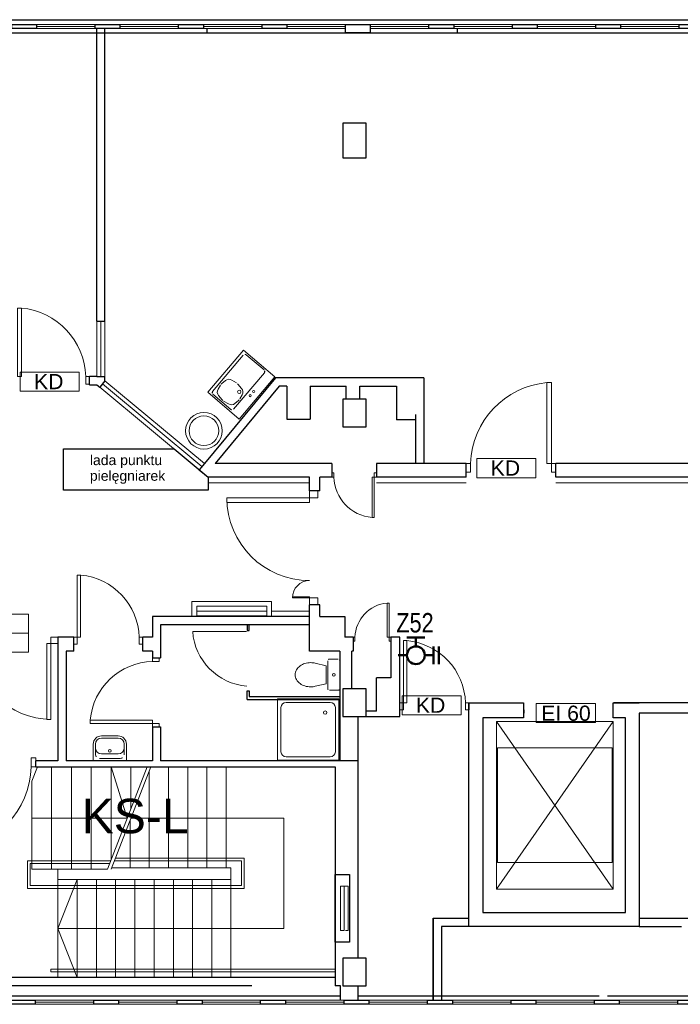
# Model space of a CAD drawing. Header units: millimetres. Extents: x 6612729504 to 6612744462, y 5733542327 to 5733549367.
# Tile 23 of 109: x 6612733645 to 6612734603, y 5733546298 to 5733547725. Entities that reach past the tile are written whole.
import ezdxf

# ---------------------------------------------------------------- set-up
doc = ezdxf.new("R2010")
doc.units = ezdxf.units.MM
doc.header["$MEASUREMENT"] = 0
doc.header["$XCLIPFRAME"] = 0
for name, color, linetype in [('!!!!_CIENKIE czerwone LINIE', 7, 'Continuous'), ('!!!!_SCIANY GRUBE', 7, 'Continuous'), ('___OPISY', 7, 'Continuous'), ('__zawory_hydrantowe', 7, 'Continuous'), ('A-ARM', 7, 'Continuous'), ('dwa_barierki', 7, 'Continuous'), ('dwa_DRZWI', 7, 'Continuous'), ('dwa_funkcja_personel', 7, 'Continuous'), ('dwa_OKNO', 7, 'Continuous'), ('dwa_SCHODY', 7, 'Continuous'), ('dwa_schody widok', 7, 'Continuous'), ('dwa_SCHODY-balustr itp', 7, 'Continuous'), ('dwa_TEXT', 7, 'Continuous'), ('INST_CO', 7, 'Continuous'), ('STOLARKAOKIENNA', 7, 'Continuous'), ('WIDOK', 7, 'Continuous'), ('WYPOSAZ', 7, 'Continuous')]:
    doc.layers.add(name, color=color, linetype=linetype)
doc.styles.add('GENERATED_STYLE_1', font='arial.ttf')
picture_1 = doc.add_image_def('image2.jpg', size_in_pixel=(240, 240))

msp = doc.modelspace()

# ---------------------------------------------------------------- linework, layer by layer
at = {"layer": '!!!!_CIENKIE czerwone LINIE', "color": 252, "lineweight": 20}
for points in [[(6612733731.590611, 5733547213.972526), (6612733645.959463, 5733547213.972526), (6612733645.959463, 5733547186.388832), (6612733731.590611, 5733547186.388832)], [(6612734393.719385, 5733547088.69143), (6612734308.088237, 5733547088.69143), (6612734308.088237, 5733547061.042019), (6612734393.719385, 5733547061.042019)], [(6612733657.769025, 5733546863.470615), (6612733572.137877, 5733546863.470615), (6612733572.137877, 5733546808.386662), (6612733657.769025, 5733546808.386662)], [(6612734285.29794, 5733546744.83373), (6612734199.666792, 5733546744.83373), (6612734199.666792, 5733546717.302849), (6612734285.29794, 5733546717.302849)], [(6612734479.839252, 5733546733.680985), (6612734394.208105, 5733546733.680985), (6612734394.208105, 5733546706.139009), (6612734479.839252, 5733546706.139009)]]:
    msp.add_lwpolyline(points, close=True, dxfattribs=at)
for points in [[(6612733645.959463, 5733547186.347116), (6612733731.590611, 5733547186.347116)], [(6612734308.088237, 5733547061.066021), (6612734393.719385, 5733547061.066021)], [(6612733572.137877, 5733546835.928638), (6612733657.769025, 5733546835.928638)], [(6612734394.208105, 5733546706.139009), (6612734479.839252, 5733546706.139009)]]:
    msp.add_lwpolyline(points, dxfattribs=at)
at = {"layer": '!!!!_SCIANY GRUBE', "color": 252, "lineweight": 30}
for p, q in [((6612733916.516482, 5733547711.844687), (6612733916.516482, 5733547705.844687)), ((6612733916.516482, 5733547711.844687), (6612733916.516482, 5733547705.844687)), ((6612734279.516482, 5733547711.844687), (6612734279.516482, 5733547705.844687)), ((6612734279.516482, 5733547711.844687), (6612734279.516482, 5733547705.844687)), ((6612733916.516482, 5733547705.844687), (6612733926.516482, 5733547705.844687)), ((6612733916.516482, 5733547705.844687), (6612733926.516482, 5733547705.844687)), ((6612734279.516482, 5733547705.844687), (6612734289.516482, 5733547705.844687)), ((6612734279.516482, 5733547705.844687), (6612734289.516482, 5733547705.844687)), ((6612734231.277403, 5733547205.844686), (6612734015.953331, 5733547205.844686)), ((6612734032.516482, 5733547193.844687), (6612734021.593718, 5733547193.844687)), ((6612734231.277403, 5733547205.844686), (6612734032.516482, 5733547205.844686)), ((6612734032.516482, 5733547193.844687), (6612734032.516482, 5733547145.844686)), ((6612734066.516482, 5733547193.844687), (6612734066.516482, 5733547145.844686)), ((6612734066.516482, 5733547193.844687), (6612734118.516482, 5733547193.844687)), ((6612734066.516482, 5733547193.844687), (6612734066.516482, 5733547145.844686)), ((6612734066.516482, 5733547193.844687), (6612734118.516482, 5733547193.844687)), ((6612734118.516482, 5733547174.844686), (6612734118.516482, 5733547193.844687)), ((6612734118.516482, 5733547174.844686), (6612734118.516482, 5733547193.844687)), ((6612734138.516481, 5733547174.844686), (6612734138.516481, 5733547193.844687)), ((6612734138.516481, 5733547174.844686), (6612734138.516481, 5733547193.844687)), ((6612734138.516481, 5733547193.844687), (6612734191.277403, 5733547193.844687)), ((6612734191.277403, 5733547193.844687), (6612734191.277403, 5733547144.9083)), ((6612734231.277403, 5733547205.844686), (6612734231.277403, 5733547081.844686)), ((6612734231.277403, 5733547205.844686), (6612734231.277403, 5733547081.844686)), ((6612734191.277403, 5733547192.9083), (6612734191.277403, 5733547144.9083)), ((6612734219.277403, 5733547152.844686), (6612734219.277403, 5733547081.844686)), ((6612734219.277403, 5733547152.844686), (6612734219.277403, 5733547081.844686)), ((6612734032.516482, 5733547145.844686), (6612734066.516482, 5733547145.844686)), ((6612734038.516482, 5733547145.844686), (6612734066.516482, 5733547145.844686)), ((6612734219.277403, 5733547144.9083), (6612734191.277403, 5733547144.9083)), ((6612734219.277403, 5733547144.9083), (6612734191.277403, 5733547144.9083)), ((6612734065.516481, 5733547041.844686), (6612734065.516481, 5733547061.844686)), ((6612734080.516482, 5733547041.844686), (6612734080.516482, 5733547061.844686)), ((6612734065.516481, 5733546809.844685), (6612734065.516481, 5733546876.844685)), ((6612734080.516482, 5733546859.844685), (6612734080.516482, 5733546876.844685)), ((6612734196.516482, 5733546714.844685), (6612734196.516482, 5733546829.844686)), ((6612734196.516482, 5733546714.844685), (6612734196.516482, 5733546829.844686)), ((6612734109.516482, 5733546809.844685), (6612734109.516482, 5733546651.844685)), ((6612734109.516482, 5733546809.844685), (6612734109.516482, 5733546651.844685)), ((6612734126.516482, 5733546754.844686), (6612734126.516482, 5733546809.844685)), ((6612734126.516482, 5733546754.844686), (6612734126.516482, 5733546809.844685)), ((6612734162.516482, 5733546722.844685), (6612734162.516482, 5733546770.844685)), ((6612734183.516482, 5733546770.844685), (6612734162.516482, 5733546770.844685)), ((6612734162.516482, 5733546722.844685), (6612734162.516482, 5733546770.844685)), ((6612734183.516482, 5733546770.844685), (6612734162.516482, 5733546770.844685)), ((6612734127.516481, 5733546754.844686), (6612734126.516482, 5733546754.844686)), ((6612734127.516481, 5733546754.844686), (6612734126.516482, 5733546754.844686)), ((6612734162.516482, 5733546722.844685), (6612734147.516482, 5733546722.844685)), ((6612734162.516482, 5733546722.844685), (6612734147.516482, 5733546722.844685)), ((6612734296.516481, 5733546734.844732), (6612734296.516482, 5733546724.844685)), ((6612734296.516481, 5733546734.844732), (6612734296.516482, 5733546724.844685)), ((6612734376.511629, 5733546719.844685), (6612734376.511629, 5733546724.844685)), ((6612734376.511629, 5733546719.844685), (6612734376.511629, 5733546724.844685)), ((6612734537.516481, 5733546734.844732), (6612734506.511068, 5733546734.844732)), ((6612734537.516481, 5733546734.844732), (6612734506.511068, 5733546734.844732)), ((6612734651.516481, 5733546734.844732), (6612734506.511068, 5733546734.844732)), ((6612734533.516481, 5733546734.844732), (6612734537.516481, 5733546734.844732)), ((6612734135.516482, 5733546714.844685), (6612734135.516482, 5733546364.844685)), ((6612734135.516482, 5733546714.844685), (6612734196.516482, 5733546714.844685)), ((6612734135.516482, 5733546714.844685), (6612734135.516482, 5733546364.844685)), ((6612734135.516482, 5733546714.844685), (6612734196.516482, 5733546714.844685)), ((6612734651.516482, 5733546719.844685), (6612734543.516529, 5733546719.844685)), ((6612733668.516449, 5733546641.844674), (6612734102.516482, 5733546641.844686)), ((6612733674.516481, 5733546641.844686), (6612734102.516482, 5733546641.844686)), ((6612733674.516481, 5733546641.844686), (6612734102.516482, 5733546641.844686)), ((6612734102.516482, 5733546641.844686), (6612734102.516482, 5733546324.844684)), ((6612734102.516482, 5733546641.844686), (6612734102.516482, 5733546324.844684)), ((6612734102.516482, 5733546641.844686), (6612734102.516482, 5733546324.844684)), ((6612734102.516482, 5733546641.844686), (6612734102.516482, 5733546324.844684)), ((6612734244.516482, 5733546422.844685), (6612734244.516482, 5733546303.844685)), ((6612734256.516482, 5733546410.844685), (6612734256.516482, 5733546303.844685)), ((6612734256.516482, 5733546410.844685), (6612734256.516482, 5733546303.844685)), ((6612734110.516481, 5733546324.844684), (6612734102.516482, 5733546324.844684)), ((6612734110.516481, 5733546324.844684), (6612734102.516482, 5733546324.844684)), ((6612734110.516481, 5733546303.844685), (6612734110.516481, 5733546324.844684)), ((6612734110.516481, 5733546303.844685), (6612734110.516481, 5733546324.844684)), ((6612734135.516482, 5733546324.844684), (6612734135.516482, 5733546303.844685)), ((6612734135.516482, 5733546324.844684), (6612734135.516482, 5733546303.844685))]:
    msp.add_line(p, q, dxfattribs=at)
for points in [[(6612733669.516481, 5733547711.844687), (6612733633.516481, 5733547711.844687), (6612733633.516481, 5733547717.844687), (6612733669.516481, 5733547717.844687)], [(6612733669.516481, 5733547711.844687), (6612733633.516481, 5733547711.844687), (6612733633.516481, 5733547717.844687), (6612733669.516481, 5733547717.844687)], [(6612733790.516482, 5733547711.844687), (6612733754.516481, 5733547711.844687), (6612733754.516481, 5733547717.844687), (6612733790.516482, 5733547717.844687)], [(6612733790.516482, 5733547711.844687), (6612733754.516481, 5733547711.844687), (6612733754.516481, 5733547717.844687), (6612733790.516482, 5733547717.844687)], [(6612733911.516481, 5733547711.844687), (6612733875.516482, 5733547711.844687), (6612733875.516482, 5733547717.844687), (6612733911.516481, 5733547717.844687)], [(6612733911.516481, 5733547711.844687), (6612733875.516482, 5733547711.844687), (6612733875.516482, 5733547717.844687), (6612733911.516481, 5733547717.844687)], [(6612734032.516482, 5733547711.844687), (6612733996.516481, 5733547711.844687), (6612733996.516481, 5733547717.844687), (6612734032.516482, 5733547717.844687)], [(6612734032.516482, 5733547711.844687), (6612733996.516481, 5733547711.844687), (6612733996.516481, 5733547717.844687), (6612734032.516482, 5733547717.844687)], [(6612734153.516482, 5733547705.844687), (6612734117.516482, 5733547705.844687), (6612734117.516482, 5733547717.844687), (6612734153.516482, 5733547717.844687)], [(6612734274.516483, 5733547711.844687), (6612734238.516482, 5733547711.844687), (6612734238.516482, 5733547717.844687), (6612734274.516483, 5733547717.844687)], [(6612734274.516483, 5733547711.844687), (6612734238.516482, 5733547711.844687), (6612734238.516482, 5733547717.844687), (6612734274.516483, 5733547717.844687)], [(6612734395.516482, 5733547711.844687), (6612734359.516483, 5733547711.844687), (6612734359.516483, 5733547717.844687), (6612734395.516482, 5733547717.844687)], [(6612734395.516482, 5733547711.844687), (6612734359.516483, 5733547711.844687), (6612734359.516483, 5733547717.844687), (6612734395.516482, 5733547717.844687)], [(6612734516.516483, 5733547711.844687), (6612734480.516482, 5733547711.844687), (6612734480.516482, 5733547717.844687), (6612734516.516483, 5733547717.844687)], [(6612734516.516483, 5733547711.844687), (6612734480.516482, 5733547711.844687), (6612734480.516482, 5733547717.844687), (6612734516.516483, 5733547717.844687)], [(6612734637.516483, 5733547711.844687), (6612734601.516483, 5733547711.844687), (6612734601.516483, 5733547717.844687), (6612734637.516483, 5733547717.844687)], [(6612734637.516483, 5733547711.844687), (6612734601.516483, 5733547711.844687), (6612734601.516483, 5733547717.844687), (6612734637.516483, 5733547717.844687)], [(6612734113.516482, 5733547524.844686), (6612734147.516482, 5733547524.844686), (6612734147.516482, 5733547574.844686), (6612734113.516482, 5733547574.844686)], [(6612734113.516482, 5733547524.844686), (6612734147.516482, 5733547524.844686), (6612734147.516482, 5733547574.844686), (6612734113.516482, 5733547574.844686)], [(6612734113.516482, 5733547134.844686), (6612734147.516482, 5733547134.844686), (6612734147.516482, 5733547174.844686), (6612734113.516482, 5733547174.844686)], [(6612734113.516482, 5733547134.844686), (6612734147.516482, 5733547134.844686), (6612734147.516482, 5733547174.844686), (6612734113.516482, 5733547174.844686)], [(6612734113.516482, 5733546714.844685), (6612734147.516482, 5733546714.844685), (6612734147.516482, 5733546754.844686), (6612734113.516482, 5733546754.844686)], [(6612734113.516482, 5733546714.844685), (6612734147.516482, 5733546714.844685), (6612734147.516482, 5733546754.844686), (6612734113.516482, 5733546754.844686)], [(6612734102.516482, 5733546485.844685), (6612734123.516482, 5733546485.844685), (6612734123.516482, 5733546387.844685), (6612734102.516482, 5733546387.844685)], [(6612734113.516482, 5733546324.844684), (6612734147.516482, 5733546324.844684), (6612734147.516482, 5733546364.844685), (6612734113.516482, 5733546364.844685)], [(6612734113.516482, 5733546324.844684), (6612734147.516482, 5733546324.844684), (6612734147.516482, 5733546364.844685), (6612734113.516482, 5733546364.844685)], [(6612733631.516481, 5733546303.844685), (6612733667.516481, 5733546303.844685), (6612733667.516481, 5733546297.844685), (6612733631.516481, 5733546297.844685)], [(6612733631.516481, 5733546303.844685), (6612733667.516481, 5733546303.844685), (6612733667.516481, 5733546297.844685), (6612733631.516481, 5733546297.844685)], [(6612733752.516481, 5733546303.844685), (6612733788.516481, 5733546303.844685), (6612733788.516481, 5733546297.844685), (6612733752.516481, 5733546297.844685)], [(6612733752.516481, 5733546303.844685), (6612733788.516481, 5733546303.844685), (6612733788.516481, 5733546297.844685), (6612733752.516481, 5733546297.844685)], [(6612733873.516481, 5733546303.844685), (6612733909.516482, 5733546303.844685), (6612733909.516482, 5733546297.844685), (6612733873.516481, 5733546297.844685)], [(6612733873.516481, 5733546303.844685), (6612733909.516482, 5733546303.844685), (6612733909.516482, 5733546297.844685), (6612733873.516481, 5733546297.844685)], [(6612733873.516481, 5733546303.844685), (6612733909.516482, 5733546303.844685), (6612733909.516482, 5733546297.844685), (6612733873.516481, 5733546297.844685)], [(6612733873.516481, 5733546303.844685), (6612733909.516482, 5733546303.844685), (6612733909.516482, 5733546297.844685), (6612733873.516481, 5733546297.844685)], [(6612733994.516482, 5733546303.844685), (6612734030.516481, 5733546303.844685), (6612734030.516481, 5733546297.844685), (6612733994.516482, 5733546297.844685)], [(6612733994.516482, 5733546303.844685), (6612734030.516481, 5733546303.844685), (6612734030.516481, 5733546297.844685), (6612733994.516482, 5733546297.844685)], [(6612734115.516482, 5733546303.844685), (6612734151.516482, 5733546303.844685), (6612734151.516482, 5733546297.844685), (6612734115.516482, 5733546297.844685)], [(6612734115.516482, 5733546303.844685), (6612734151.516482, 5733546303.844685), (6612734151.516482, 5733546297.844685), (6612734115.516482, 5733546297.844685)], [(6612734236.516482, 5733546303.844685), (6612734272.516482, 5733546303.844685), (6612734272.516482, 5733546297.844685), (6612734236.516482, 5733546297.844685)], [(6612734236.516482, 5733546303.844685), (6612734272.516482, 5733546303.844685), (6612734272.516482, 5733546297.844685), (6612734236.516482, 5733546297.844685)], [(6612734357.516482, 5733546303.844685), (6612734393.516483, 5733546303.844685), (6612734393.516483, 5733546297.844685), (6612734357.516482, 5733546297.844685)], [(6612734357.516482, 5733546303.844685), (6612734393.516483, 5733546303.844685), (6612734393.516483, 5733546297.844685), (6612734357.516482, 5733546297.844685)], [(6612734478.516483, 5733546303.844685), (6612734514.516482, 5733546303.844685), (6612734514.516482, 5733546297.844685), (6612734478.516483, 5733546297.844685)], [(6612734478.516483, 5733546303.844685), (6612734514.516482, 5733546303.844685), (6612734514.516482, 5733546297.844685), (6612734478.516483, 5733546297.844685)], [(6612734478.516483, 5733546303.844685), (6612734514.516482, 5733546303.844685), (6612734514.516482, 5733546297.844685), (6612734478.516483, 5733546297.844685)], [(6612734478.516483, 5733546303.844685), (6612734514.516482, 5733546303.844685), (6612734514.516482, 5733546297.844685), (6612734478.516483, 5733546297.844685)], [(6612734599.516482, 5733546303.844685), (6612734635.516483, 5733546303.844685), (6612734635.516483, 5733546297.844685), (6612734599.516482, 5733546297.844685)], [(6612734599.516482, 5733546303.844685), (6612734635.516483, 5733546303.844685), (6612734635.516483, 5733546297.844685), (6612734599.516482, 5733546297.844685)]]:
    msp.add_lwpolyline(points, close=True, dxfattribs=at)
for points in [[(6612733756.825418, 5733547287.844686), (6612733756.825418, 5733547711.844687)], [(6612733768.825418, 5733547287.844686), (6612733768.825418, 5733547711.844687)], [(6612733756.825418, 5733547287.844686), (6612733768.825418, 5733547287.844686)], [(6612733756.825418, 5733547207.844686), (6612733746.564673, 5733547207.844686)], [(6612733746.564673, 5733547195.844686), (6612733746.564673, 5733547207.844686)], [(6612733756.825418, 5733547207.844686), (6612733768.825418, 5733547207.844686)], [(6612733768.825418, 5733547201.485071), (6612733768.825418, 5733547207.844686)], [(6612733746.564673, 5733547195.844686), (6612733756.825418, 5733547195.844686)], [(6612733756.825418, 5733547195.844686), (6612733761.168275, 5733547192.245582)], [(6612733768.825418, 5733547201.485071), (6612733761.168275, 5733547192.245582)], [(6612734015.953331, 5733547205.844686), (6612733913.189457, 5733547081.844686)], [(6612734021.593718, 5733547193.844687), (6612733928.774734, 5733547081.844686)], [(6612733913.189457, 5733547081.844686), (6612733905.532315, 5733547072.605196)], [(6612734097.516482, 5733547081.844686), (6612733928.774734, 5733547081.844686)], [(6612734097.516482, 5733547081.844686), (6612734097.516482, 5733547061.844686)], [(6612734292.516482, 5733547081.844686), (6612734162.516482, 5733547081.844686)], [(6612734162.516482, 5733547081.844686), (6612734162.516482, 5733547061.844686)], [(6612734292.516482, 5733547061.844686), (6612734292.516482, 5733547081.844686)], [(6612734697.516483, 5733547081.844686), (6612734422.516482, 5733547081.844686)], [(6612734422.516482, 5733547061.844686), (6612734422.516482, 5733547081.844686)], [(6612733905.532315, 5733547072.605196), (6612733918.516481, 5733547061.844686)], [(6612733905.532315, 5733547072.605196), (6612733918.516481, 5733547061.844686)], [(6612734065.516481, 5733547061.844686), (6612733918.516481, 5733547061.844686)], [(6612734097.516482, 5733547061.844686), (6612734080.516482, 5733547061.844686)], [(6612734292.516482, 5733547061.844686), (6612734162.516482, 5733547061.844686)], [(6612734697.516483, 5733547061.844686), (6612734422.516482, 5733547061.844686)], [(6612734080.516482, 5733547041.844686), (6612734065.516481, 5733547041.844686)], [(6612734080.516482, 5733546876.844685), (6612734065.516481, 5733546876.844685)], [(6612734065.516481, 5733546859.844685), (6612733837.516481, 5733546859.844685), (6612733837.516481, 5733546829.844686)], [(6612734080.516482, 5733546859.844685), (6612734116.516481, 5733546859.844685), (6612734116.516481, 5733546829.844686)], [(6612734065.516481, 5733546847.844685), (6612733849.516481, 5733546847.844685), (6612733849.516481, 5733546809.844685)], [(6612733974.918421, 5733546847.844685), (6612733974.918421, 5733546839.362962), (6612733977.918422, 5733546839.362962), (6612733977.918422, 5733546847.844685)], [(6612733723.516481, 5733546829.844686), (6612733700.516482, 5733546829.844686)], [(6612733700.516482, 5733546829.844686), (6612733700.516482, 5733546809.844685)], [(6612733723.516481, 5733546809.844685), (6612733723.516481, 5733546829.844686)], [(6612733837.516481, 5733546829.844686), (6612733823.516481, 5733546829.844686)], [(6612733823.516481, 5733546809.844685), (6612733823.516481, 5733546829.844686)], [(6612734128.516482, 5733546829.844686), (6612734116.516481, 5733546829.844686)], [(6612734128.516482, 5733546829.844686), (6612734128.516482, 5733546809.844685)], [(6612734196.516482, 5733546829.844686), (6612734183.516482, 5733546829.844686)], [(6612734183.516482, 5733546829.844686), (6612734183.516482, 5733546809.844685)], [(6612733700.516482, 5733546809.844685), (6612733700.516482, 5733546650.844685)], [(6612733723.516481, 5733546809.844685), (6612733712.516481, 5733546809.844685)], [(6612733712.516481, 5733546809.844685), (6612733712.516481, 5733546650.844685)], [(6612733837.516481, 5733546809.844685), (6612733823.516481, 5733546809.844685)], [(6612733837.516481, 5733546809.844685), (6612733837.516481, 5733546799.844686)], [(6612733849.516481, 5733546809.844685), (6612733849.516481, 5733546799.844686)], [(6612734109.516482, 5733546809.844685), (6612734065.516481, 5733546809.844685)], [(6612734128.516482, 5733546809.844685), (6612734126.516482, 5733546809.844685)], [(6612734183.516482, 5733546809.844685), (6612734183.516482, 5733546770.844685)], [(6612733837.516481, 5733546799.844686), (6612733849.516481, 5733546799.844686)], [(6612733974.918421, 5733546739.498922), (6612733974.918421, 5733546752.341187), (6612733977.918422, 5733546752.341187), (6612733977.918422, 5733546743.730993), (6612734109.516482, 5733546743.730993)], [(6612733974.918421, 5733546739.498922), (6612734109.516482, 5733546739.498922)], [(6612734543.516529, 5733546719.844685), (6612734543.516529, 5733546410.844685), (6612734296.516482, 5733546410.844685), (6612734296.516482, 5733546734.844738), (6612734375.516482, 5733546734.844738), (6612734375.516482, 5733546712.844685), (6612734316.516482, 5733546712.844685), (6612734316.516482, 5733546430.844685), (6612734523.516483, 5733546430.844685), (6612734523.516483, 5733546712.844685), (6612734505.516479, 5733546712.844685), (6612734505.516483, 5733546734.844738)], [(6612734505.516479, 5733546734.844738), (6612734543.516529, 5733546734.844731)], [(6612733837.516481, 5733546699.844685), (6612733837.516481, 5733546650.844685)], [(6612733837.516481, 5733546699.844685), (6612733849.516481, 5733546699.844685)], [(6612733849.516481, 5733546699.844685), (6612733849.516481, 5733546650.844685)], [(6612733694.53194, 5733546650.844685), (6612733668.516473, 5733546650.844685)], [(6612733668.516473, 5733546641.844686), (6612733668.516473, 5733546650.844685)], [(6612733668.516473, 5733546641.844674), (6612733668.516473, 5733546650.844675)], [(6612733700.516482, 5733546650.844685), (6612733674.516481, 5733546650.844685)], [(6612733700.516482, 5733546650.844685), (6612733674.516481, 5733546650.844685)], [(6612733837.516481, 5733546650.844685), (6612733712.516481, 5733546650.844685)], [(6612734135.516482, 5733546650.844685), (6612733849.516481, 5733546650.844685)], [(6612734244.516482, 5733546303.844685), (6612734244.516482, 5733546422.844685), (6612734296.516482, 5733546422.844685)], [(6612734543.516529, 5733546422.844685), (6612734616.516482, 5733546422.844685), (6612734616.516482, 5733546410.844685)], [(6612734296.516482, 5733546410.844685), (6612734256.516482, 5733546410.844685)], [(6612734543.516529, 5733546410.844685), (6612734604.516482, 5733546410.844685)]]:
    msp.add_lwpolyline(points, dxfattribs=at)
at = {"layer": '__zawory_hydrantowe', "color": 252, "lineweight": 50}
for p, q in [((6612734206.712707, 5733546829.490808), (6612734232.483003, 5733546829.490808)), ((6612734219.597855, 5733546816.60566), (6612734219.597855, 5733546829.490808)), ((6612734245.36815, 5733546790.835365), (6612734245.36815, 5733546816.60566)), ((6612734253.099238, 5733546790.835365), (6612734253.099238, 5733546816.60566)), ((6612734206.712707, 5733546803.720512), (6612734193.827559, 5733546803.720512)), ((6612734232.483003, 5733546803.720512), (6612734245.36815, 5733546803.720512))]:
    msp.add_line(p, q, dxfattribs=at)
msp.add_circle((6612734219.597855, 5733546803.720512), 12.885148, dxfattribs=at)
at = {"layer": 'A-ARM', "color": 252, "lineweight": 18}
for p, q in [((6612733917.808316, 5733547184.854139), (6612733969.527525, 5733547245.887928)), ((6612733969.404981, 5733547238.78265), (6612733924.797162, 5733547186.141007)), ((6612733969.527525, 5733547245.887928), (6612734015.302867, 5733547207.09852)), ((6612733999.572578, 5733547217.151282), (6612733973.633218, 5733547239.131946)), ((6612733999.921875, 5733547212.923044), (6612733955.314056, 5733547160.281402)), ((6612733932.715387, 5733547189.307933), (6612733936.160016, 5733547195.280788)), ((6612733938.010379, 5733547197.464399), (6612733943.336997, 5733547201.842484)), ((6612733952.514909, 5733547202.532775), (6612733959.598194, 5733547198.307747)), ((6612733961.604973, 5733547196.60723), (6612733966.935099, 5733547190.3133)), ((6612734015.302867, 5733547207.09852), (6612733963.583657, 5733547146.064732)), ((6612733963.583657, 5733547146.064732), (6612733917.808316, 5733547184.854139)), ((6612733951.085818, 5733547159.932106), (6612733925.14646, 5733547181.912769)), ((6612733938.870685, 5733547173.847234), (6612733933.540559, 5733547180.141163)), ((6612733967.76027, 5733547181.146531), (6612733964.315641, 5733547175.173675)), ((6612733966.026099, 5733547191.386667), (6612733966.026148, 5733547191.386609)), ((6612733947.960749, 5733547167.921688), (6612733940.877463, 5733547172.146716)), ((6612733962.465279, 5733547172.990064), (6612733957.13866, 5733547168.611979)), ((6612734092.016482, 5733546755.496154), (6612734092.016482, 5733546795.496154)), ((6612734094.516482, 5733546797.996155), (6612734107.016482, 5733546797.996155)), ((6612734109.516482, 5733546795.496154), (6612734109.516482, 5733546755.496154)), ((6612734073.800037, 5733546792.203316), (6612734089.53345, 5733546788.56962)), ((6612734089.53345, 5733546788.56962), (6612734089.53345, 5733546762.422688)), ((6612734073.800037, 5733546758.788993), (6612734089.53345, 5733546762.422688)), ((6612734107.016482, 5733546752.996155), (6612734094.516482, 5733546752.996155)), ((6612734019.089943, 5733546651.643108), (6612734019.089943, 5733546740.37061)), ((6612734019.089943, 5733546740.37061), (6612734107.817444, 5733546740.37061)), ((6612734107.817444, 5733546740.37061), (6612734107.817444, 5733546651.643108)), ((6612734024.019249, 5733546663.966372), (6612734024.019249, 5733546728.047346)), ((6612734031.413207, 5733546735.441304), (6612734095.49418, 5733546735.441304)), ((6612734102.888139, 5733546728.047346), (6612734102.888139, 5733546663.966372)), ((6612734107.817444, 5733546651.643108), (6612734019.089943, 5733546651.643108)), ((6612734095.49418, 5733546656.572414), (6612734031.413207, 5733546656.572414))]:
    msp.add_line(p, q, dxfattribs=at)
for centre, radius in [((6612733963.523841, 5733547185.437901), 2.5), ((6612733979.228078, 5733547179.994838), 1.5), ((6612733984.399999, 5733547186.098217), 1.5), ((6612733912.269771, 5733547129.147201), 26.557599), ((6612733912.269771, 5733547129.147201), 21.557599), ((6612734100.766482, 5733546775.496155), 1.959449), ((6612734088.100222, 5733546720.653388), 2.464653)]:
    msp.add_circle(centre, radius, dxfattribs=at)
for centre, radius, start, end in [((6612733971.693748, 5733547236.843179), 3, 49.72260276, 139.72260276), ((6612733997.633107, 5733547214.862515), 3, 319.72260276, 49.72260276), ((6612733943.090128, 5733547191.284098), 7.999999, 129.417700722, 150.027462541), ((6612733948.416746, 5733547195.662181), 8, 59.184961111, 129.417700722), ((6612733955.500032, 5733547191.437152), 8, 40.259974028, 59.184961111), ((6612733927.085928, 5733547184.201537), 2.999999, 139.72260276, 229.72260276), ((6612733939.645499, 5733547185.31124), 8, 150.027462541, 220.259974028), ((6612733960.830157, 5733547185.143223), 8.000001, 330.027462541, 40.259974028), ((6612733944.975627, 5733547179.017309), 8, 220.259974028, 239.184961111), ((6612733952.05891, 5733547174.792283), 8, 239.184961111, 309.417700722), ((6612733957.38553, 5733547179.170367), 7.999999, 309.417700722, 330.027462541), ((6612733953.02529, 5733547162.220873), 3, 229.72260276, 319.72260276), ((6612734094.516482, 5733546795.496155), 2.499999, 90, 180), ((6612734107.016482, 5733546795.496154), 2.5, 0, 90), ((6612734058.582766, 5733546775.496154), 14.066284, 149.890624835, 180), ((6612734062.63339, 5733546773.147202), 18.748712, 125.537614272, 149.890624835), ((6612734065.283409, 5733546769.437174), 23.307979, 106.481678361, 125.537614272), ((6612734067.016482, 5733546763.579565), 29.416589, 90, 106.481678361), ((6612734067.016481, 5733546763.579565), 29.416589, 76.667619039, 90), ((6612734058.582766, 5733546775.496155), 14.066284, 180, 210.109375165), ((6612734062.63339, 5733546777.845106), 18.748712, 210.109375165, 234.462385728), ((6612734065.283409, 5733546781.555135), 23.307979, 234.462385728, 253.518321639), ((6612734067.016482, 5733546787.412743), 29.416588, 253.518321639, 270), ((6612734067.016482, 5733546787.412743), 29.416588, 270, 283.332380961), ((6612734094.516482, 5733546755.496154), 2.499999, 180, 270), ((6612734107.016483, 5733546755.496154), 2.499999, 270, 0), ((6612734031.413206, 5733546728.047346), 7.393958, 90, 180), ((6612734095.494181, 5733546728.047346), 7.393958, 0, 90), ((6612734031.413206, 5733546663.966372), 7.393958, 180, 270), ((6612734095.494181, 5733546663.966372), 7.393958, 270, 0)]:
    msp.add_arc(centre, radius, start, end, dxfattribs=at)
at = {"layer": 'dwa_barierki', "color": 252, "lineweight": 18}
for points in [[(6612734065.516481, 5733547053.844686), (6612733918.516481, 5733547053.844686)], [(6612734292.516482, 5733547053.844686), (6612734162.516482, 5733547053.844686)], [(6612734697.516483, 5733547053.844508), (6612734422.516482, 5733547053.844508)], [(6612734010.379454, 5733546867.844686), (6612734065.516481, 5733546867.844686)]]:
    msp.add_lwpolyline(points, dxfattribs=at)
at = {"layer": 'dwa_DRZWI', "color": 252, "lineweight": 20}
for p, q in [((6612733945.540931, 5733547031.844256), (6612734065.516481, 5733547031.844686)), ((6612734065.516506, 5733547025.179378), (6612733945.540931, 5733547025.178948)), ((6612734065.516481, 5733547031.844686), (6612734065.516506, 5733547025.179378)), ((6612734065.516487, 5733546888.278232), (6612734040.53788, 5733546888.27832)), ((6612734040.53788, 5733546886.89062), (6612734065.516481, 5733546886.890531)), ((6612734065.516481, 5733546886.890531), (6612734065.516487, 5733546888.278232)), ((6612733684.405371, 5733546820.844707), (6612733684.404977, 5733546710.844686)), ((6612733690.516481, 5733546820.844685), (6612733684.405371, 5733546820.844707)), ((6612733690.516088, 5733546710.844686), (6612733690.516481, 5733546820.844685))]:
    msp.add_line(p, q, dxfattribs=at)
for points in [[(6612733642.06485, 5733547306.89283), (6612733642.064672, 5733547207.844872), (6612733647.564672, 5733547207.844863), (6612733647.56485, 5733547306.892819)], [(6612733741.064673, 5733547207.844696), (6612733741.064653, 5733547196.844696), (6612733746.564653, 5733547196.844686), (6612733746.564673, 5733547207.844686)], [(6612734416.016251, 5733547198.901352), (6612734416.016459, 5733547081.844676), (6612734409.516459, 5733547081.844664), (6612734409.51625, 5733547198.90134)], [(6612734299.016459, 5733547081.844466), (6612734299.016482, 5733547068.844466), (6612734292.516482, 5733547068.844455), (6612734292.516459, 5733547081.844455)], [(6612734422.516459, 5733547081.844687), (6612734422.516482, 5733547068.844687), (6612734416.016483, 5733547068.844676), (6612734416.016459, 5733547081.844676)], [(6612734100.766482, 5733547061.844795), (6612734100.766494, 5733547068.344796), (6612734097.516494, 5733547068.344802), (6612734097.516482, 5733547061.844802)], [(6612734162.516482, 5733547061.844686), (6612734162.516494, 5733547068.344686), (6612734159.266494, 5733547068.344691), (6612734159.266482, 5733547061.844691)], [(6612734159.266377, 5733547003.316353), (6612734159.266482, 5733547061.844691), (6612734156.016481, 5733547061.844697), (6612734156.016377, 5733547003.31636)], [(6612734077.516482, 5733547031.844686), (6612734065.516481, 5733547031.844686), (6612734065.516481, 5733547041.844686), (6612734077.516482, 5733547041.844686)], [(6612733728.516661, 5733546919.888077), (6612733728.5165, 5733546829.84448), (6612733733.5165, 5733546829.84447), (6612733733.516661, 5733546919.888067)], [(6612734077.516482, 5733546876.844685), (6612734065.516481, 5733546876.844685), (6612734065.516481, 5733546886.844686), (6612734077.516482, 5733546886.844686)], [(6612734180.766396, 5733546879.368669), (6612734180.766483, 5733546829.84468), (6612734178.016482, 5733546829.844675), (6612734178.016395, 5733546879.368664)], [(6612733700.516482, 5733546829.844686), (6612733700.516482, 5733546820.844685), (6612733690.516481, 5733546820.844685), (6612733690.516481, 5733546829.844686)], [(6612733723.5165, 5733546829.844488), (6612733723.516481, 5733546819.844488), (6612733728.516482, 5733546819.84448), (6612733728.5165, 5733546829.84448)], [(6612733818.5165, 5733546829.844318), (6612733818.516482, 5733546819.844318), (6612733823.516481, 5733546819.84431), (6612733823.5165, 5733546829.844309)], [(6612734131.266473, 5733546829.844591), (6612734131.266483, 5733546824.34459), (6612734128.516482, 5733546824.344585), (6612734128.516473, 5733546829.844587)], [(6612734183.516483, 5733546829.844686), (6612734183.516494, 5733546824.344684), (6612734180.766493, 5733546824.344679), (6612734180.766483, 5733546829.84468)], [(6612734201.516644, 5733546824.888505), (6612734201.516481, 5733546734.844909), (6612734206.516481, 5733546734.844899), (6612734206.516644, 5733546824.888496)], [(6612733837.516473, 5733546794.844686), (6612733847.516473, 5733546794.844667), (6612733847.516482, 5733546799.844667), (6612733837.516481, 5733546799.844686)], [(6612734196.516482, 5733546734.844916), (6612734196.516464, 5733546724.844917), (6612734201.516464, 5733546724.844908), (6612734201.516481, 5733546734.844909)], [(6612734291.516483, 5733546734.844748), (6612734291.516464, 5733546724.844747), (6612734296.516464, 5733546724.844738), (6612734296.516482, 5733546734.844738)], [(6612733747.472715, 5733546704.844847), (6612733837.516312, 5733546704.844686), (6612733837.516321, 5733546709.844686), (6612733747.472723, 5733546709.844847)], [(6612733837.516302, 5733546699.844685), (6612733847.516303, 5733546699.844666), (6612733847.516312, 5733546704.844666), (6612733837.516312, 5733546704.844686)], [(6612733661.816483, 5733546641.844662), (6612733661.816458, 5733546655.244659), (6612733668.516457, 5733546655.244672), (6612733668.516481, 5733546641.844674)]]:
    msp.add_lwpolyline(points, close=True, dxfattribs=at)
for points in [[(6612733945.540931, 5733547025.178948), (6612733945.540931, 5733547031.844256)], [(6612734040.53788, 5733546888.27832), (6612734040.53788, 5733546886.89062)], [(6612733974.18921, 5733546838.309908), (6612733896.006825, 5733546838.309908)], [(6612733684.404977, 5733546710.844686), (6612733690.516088, 5733546710.844686)]]:
    msp.add_lwpolyline(points, dxfattribs=at)
msp.add_lwpolyline([(6612733896.006825, 5733546838.309908, 0.3713561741), (6612733974.576234, 5733546759.020638)], format="xyb", dxfattribs=at)
for centre, radius, start, end in [((6612733638.243018, 5733547204.44221), 102.877936, 1.895317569, 84.762977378), ((6612734420.532962, 5733547077.823347), 121.583016, 95.237022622, 178.104682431), ((6612734161.524734, 5733547063.855355), 60.791508, 181.895317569, 264.762977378), ((6612734065.516481, 5733547031.844685), 119.975551, 180, 270), ((6612733725.042267, 5733546826.75115), 93.525397, 1.895317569, 84.762977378), ((6612734065.516482, 5733546886.890532), 24.978603, 90, 180), ((6612734182.677312, 5733546828.143349), 51.43898, 95.237022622, 178.104682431), ((6612734198.04225, 5733546731.751578), 93.525397, 1.895317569, 84.762977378), ((6612733690.516481, 5733546820.844685), 110, 180, 270), ((6612733840.609642, 5733546701.370453), 93.525397, 91.895317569, 174.762977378), ((6612733536.561034, 5733546645.989507), 125.324008, 275.237022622, 358.104682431)]:
    msp.add_arc(centre, radius, start, end, dxfattribs=at)
at = {"layer": 'dwa_funkcja_personel', "color": 252, "lineweight": 30}
msp.add_lwpolyline([(6612733918.516481, 5733547061.844686), (6612733918.516481, 5733547042.844686), (6612733708.516481, 5733547042.844686), (6612733708.516481, 5733547102.844686), (6612733869.043843, 5733547102.844686)], close=True, dxfattribs=at)
at = {"layer": 'dwa_OKNO', "color": 252, "lineweight": 18}
for points in [[(6612733756.825418, 5733547287.844686), (6612733756.825418, 5733547207.844686)], [(6612733762.825418, 5733547287.844686), (6612733762.825418, 5733547207.844686)], [(6612733768.825418, 5733547287.844686), (6612733768.825418, 5733547207.844686)], [(6612733764.996846, 5733547196.865327), (6612733909.360886, 5733547077.22494)], [(6612733768.825418, 5733547201.485071), (6612733913.189457, 5733547081.844686)], [(6612733761.168275, 5733547192.245582), (6612733905.532315, 5733547072.605196)]]:
    msp.add_lwpolyline(points, dxfattribs=at)
at = {"layer": 'dwa_SCHODY', "color": 252, "lineweight": 18}
for points in [[(6612733662.516481, 5733546493.844675), (6612733662.51718, 5733546621.233631), (6612733670.883005, 5733546641.844674)], [(6612733691.316482, 5733546493.844675), (6612733691.316482, 5733546641.844664)], [(6612733720.116482, 5733546493.844675), (6612733720.116482, 5733546641.844664)], [(6612733748.916482, 5733546493.844675), (6612733748.916482, 5733546641.844664)], [(6612733772.351157, 5733546493.844675), (6612733829.951158, 5733546641.844682)], [(6612733777.716481, 5733546493.844675), (6612733835.316482, 5733546641.844682)], [(6612733777.716481, 5733546507.630578), (6612733777.716481, 5733546641.844664)], [(6612733806.516481, 5733546581.630581), (6612733806.516481, 5733546641.844664)], [(6612733772.351157, 5733546493.844675), (6612733662.516481, 5733546493.844675)]]:
    msp.add_lwpolyline(points, dxfattribs=at)
at = {"layer": 'dwa_schody widok', "color": 252, "lineweight": 20}
for points in [[(6612733944.516482, 5733546641.844686), (6612733944.516482, 5733546495.844685), (6612733778.494864, 5733546495.844685)], [(6612733860.916482, 5733546641.844686), (6612733860.916482, 5733546495.844685)], [(6612733888.816482, 5733546641.844686), (6612733888.816482, 5733546495.844685)], [(6612733916.716482, 5733546641.844686), (6612733916.716482, 5733546495.844685)], [(6612733833.016481, 5733546635.934958), (6612733833.016481, 5733546495.844685)], [(6612733805.116482, 5733546564.247456), (6612733805.116482, 5733546495.844685)], [(6612733700.516482, 5733546478.987601), (6612733700.516482, 5733546493.844675)], [(6612733951.516481, 5733546478.84444), (6612733951.516481, 5733546495.844685), (6612733944.516482, 5733546495.844685)], [(6612733951.516481, 5733546336.844434), (6612733951.516481, 5733546478.84444), (6612733700.516482, 5733546478.84444), (6612733700.516482, 5733546336.844434)], [(6612733728.416481, 5733546478.84444), (6612733728.416481, 5733546336.844434)], [(6612733756.316482, 5733546478.84444), (6612733756.316482, 5733546336.844434)], [(6612733784.216481, 5733546478.84444), (6612733784.216481, 5733546336.844434)], [(6612733812.116482, 5733546478.84444), (6612733812.116482, 5733546336.844434)], [(6612733840.016481, 5733546478.84444), (6612733840.016481, 5733546336.844434)], [(6612733867.916482, 5733546478.84444), (6612733867.916482, 5733546336.844434)], [(6612733895.816483, 5733546478.84444), (6612733895.816483, 5733546336.844434)], [(6612733923.716482, 5733546478.84444), (6612733923.716482, 5733546336.844434)]]:
    msp.add_lwpolyline(points, dxfattribs=at)
at = {"layer": 'dwa_SCHODY-balustr itp', "color": 252, "lineweight": 20}
for points in [[(6612733783.943513, 5733546509.844685), (6612733970.516482, 5733546509.844685), (6612733970.516482, 5733546465.844681), (6612733656.516481, 5733546465.844681), (6612733656.516481, 5733546505.844674), (6612733777.021427, 5733546505.844674)], [(6612733775.46467, 5733546501.844674), (6612733660.516481, 5733546501.844674), (6612733660.516481, 5733546469.844681), (6612733966.516482, 5733546469.844681), (6612733966.516482, 5733546505.844685), (6612733782.386756, 5733546505.844685)], [(6612734102.516482, 5733546344.844681), (6612733690.516481, 5733546344.844681), (6612733690.516481, 5733546348.844681), (6612734102.516482, 5733546348.844681)]]:
    msp.add_lwpolyline(points, dxfattribs=at)
at = {"layer": 'dwa_TEXT', "color": 252, "lineweight": 20}
for points in [[(6612733801.151157, 5733546567.844678), (6612733777.716481, 5733546641.844664)], [(6612733662.516481, 5733546567.844678), (6612733801.151157, 5733546567.844678)], [(6612733806.516481, 5733546567.844678), (6612734028.108735, 5733546567.844678), (6612734028.108735, 5733546407.844437), (6612733700.516482, 5733546407.844437)], [(6612733728.416481, 5733546336.844434), (6612733700.516482, 5733546407.844437), (6612733728.416481, 5733546478.84444)]]:
    msp.add_lwpolyline(points, dxfattribs=at)
at = {"layer": 'INST_CO', "color": 252, "lineweight": 15}
for points in [[(6612734010.379454, 5733546859.844685), (6612734010.379454, 5733546881.844685), (6612733894.76821, 5733546881.844685), (6612733894.76821, 5733546859.844685)], [(6612734003.379454, 5733546867.735375), (6612734003.379454, 5733546860.626064), (6612733901.76821, 5733546860.626064), (6612733901.76821, 5733546874.844686), (6612734003.379454, 5733546874.844686), (6612734003.379454, 5733546867.735375), (6612733901.76821, 5733546867.735375)], [(6612734003.379454, 5733546860.626064), (6612734003.379454, 5733546874.844686), (6612733901.76821, 5733546874.844686), (6612733901.76821, 5733546860.626064)], [(6612734117.332118, 5733546404.63339), (6612734121.289797, 5733546404.63339), (6612734121.289797, 5733546468.844234), (6612734110.222808, 5733546468.844234), (6612734110.222808, 5733546404.63339), (6612734115.526274, 5733546404.63339), (6612734115.526274, 5733546468.844234)]]:
    msp.add_lwpolyline(points, dxfattribs=at)
at = {"layer": 'STOLARKAOKIENNA', "color": 252, "lineweight": 18}
for p, q in [((6612733754.516481, 5733547717.844687), (6612733669.516481, 5733547717.844687)), ((6612733754.516481, 5733547717.844687), (6612733669.516481, 5733547717.844687)), ((6612733754.516481, 5733547714.844687), (6612733669.516481, 5733547714.844687)), ((6612733754.516481, 5733547714.844687), (6612733669.516481, 5733547714.844687)), ((6612733754.516481, 5733547711.844687), (6612733669.516481, 5733547711.844687)), ((6612733754.516481, 5733547711.844687), (6612733669.516481, 5733547711.844687)), ((6612733875.516482, 5733547717.844687), (6612733790.516482, 5733547717.844687)), ((6612733875.516482, 5733547717.844687), (6612733790.516482, 5733547717.844687)), ((6612733875.516482, 5733547714.844687), (6612733790.516482, 5733547714.844687)), ((6612733875.516482, 5733547714.844687), (6612733790.516482, 5733547714.844687)), ((6612733875.516482, 5733547711.844687), (6612733790.516482, 5733547711.844687)), ((6612733875.516482, 5733547711.844687), (6612733790.516482, 5733547711.844687)), ((6612733996.516481, 5733547717.844687), (6612733911.516481, 5733547717.844687)), ((6612733996.516481, 5733547717.844687), (6612733911.516481, 5733547717.844687)), ((6612733996.516481, 5733547714.844687), (6612733911.516481, 5733547714.844687)), ((6612733996.516481, 5733547714.844687), (6612733911.516481, 5733547714.844687)), ((6612733996.516481, 5733547711.844687), (6612733911.516481, 5733547711.844687)), ((6612733996.516481, 5733547711.844687), (6612733911.516481, 5733547711.844687)), ((6612734117.516482, 5733547717.844687), (6612734032.516482, 5733547717.844687)), ((6612734117.516482, 5733547717.844687), (6612734032.516482, 5733547717.844687)), ((6612734117.516482, 5733547714.844687), (6612734032.516482, 5733547714.844687)), ((6612734117.516482, 5733547714.844687), (6612734032.516482, 5733547714.844687)), ((6612734117.516482, 5733547711.844687), (6612734032.516482, 5733547711.844687)), ((6612734117.516482, 5733547711.844687), (6612734032.516482, 5733547711.844687)), ((6612734238.516482, 5733547717.844687), (6612734153.516482, 5733547717.844687)), ((6612734238.516482, 5733547717.844687), (6612734153.516482, 5733547717.844687)), ((6612734238.516482, 5733547714.844687), (6612734153.516482, 5733547714.844687)), ((6612734238.516482, 5733547714.844687), (6612734153.516482, 5733547714.844687)), ((6612734238.516482, 5733547711.844687), (6612734153.516482, 5733547711.844687)), ((6612734238.516482, 5733547711.844687), (6612734153.516482, 5733547711.844687)), ((6612734359.516483, 5733547717.844687), (6612734274.516483, 5733547717.844687)), ((6612734359.516483, 5733547717.844687), (6612734274.516483, 5733547717.844687)), ((6612734359.516483, 5733547714.844687), (6612734274.516483, 5733547714.844687)), ((6612734359.516483, 5733547714.844687), (6612734274.516483, 5733547714.844687)), ((6612734359.516483, 5733547711.844687), (6612734274.516483, 5733547711.844687)), ((6612734359.516483, 5733547711.844687), (6612734274.516483, 5733547711.844687)), ((6612734480.516482, 5733547717.844687), (6612734395.516482, 5733547717.844687)), ((6612734480.516482, 5733547717.844687), (6612734395.516482, 5733547717.844687)), ((6612734480.516482, 5733547714.844687), (6612734395.516482, 5733547714.844687)), ((6612734480.516482, 5733547714.844687), (6612734395.516482, 5733547714.844687)), ((6612734480.516482, 5733547711.844687), (6612734395.516482, 5733547711.844687)), ((6612734480.516482, 5733547711.844687), (6612734395.516482, 5733547711.844687)), ((6612734601.516483, 5733547717.844687), (6612734516.516483, 5733547717.844687)), ((6612734601.516483, 5733547717.844687), (6612734516.516483, 5733547717.844687)), ((6612734601.516483, 5733547714.844687), (6612734516.516483, 5733547714.844687)), ((6612734601.516483, 5733547714.844687), (6612734516.516483, 5733547714.844687)), ((6612734601.516483, 5733547711.844687), (6612734516.516483, 5733547711.844687)), ((6612734601.516483, 5733547711.844687), (6612734516.516483, 5733547711.844687)), ((6612733667.516481, 5733546303.844685), (6612733752.516481, 5733546303.844685)), ((6612733667.516481, 5733546303.844685), (6612733752.516481, 5733546303.844685)), ((6612733667.516481, 5733546300.844685), (6612733752.516481, 5733546300.844685)), ((6612733667.516481, 5733546300.844685), (6612733752.516481, 5733546300.844685)), ((6612733667.516481, 5733546297.844685), (6612733752.516481, 5733546297.844685)), ((6612733667.516481, 5733546297.844685), (6612733752.516481, 5733546297.844685)), ((6612733788.516481, 5733546303.844685), (6612733873.516481, 5733546303.844685)), ((6612733788.516481, 5733546303.844685), (6612733873.516481, 5733546303.844685)), ((6612733788.516481, 5733546300.844685), (6612733873.516481, 5733546300.844685)), ((6612733788.516481, 5733546300.844685), (6612733873.516481, 5733546300.844685)), ((6612733788.516481, 5733546297.844685), (6612733873.516481, 5733546297.844685)), ((6612733788.516481, 5733546297.844685), (6612733873.516481, 5733546297.844685)), ((6612733909.516482, 5733546303.844685), (6612733994.516482, 5733546303.844685)), ((6612733909.516482, 5733546303.844685), (6612733994.516482, 5733546303.844685)), ((6612733909.516482, 5733546300.844685), (6612733994.516482, 5733546300.844685)), ((6612733909.516482, 5733546300.844685), (6612733994.516482, 5733546300.844685)), ((6612733909.516482, 5733546297.844685), (6612733994.516482, 5733546297.844685)), ((6612733909.516482, 5733546297.844685), (6612733994.516482, 5733546297.844685)), ((6612734030.516481, 5733546303.844685), (6612734115.516482, 5733546303.844685)), ((6612734030.516481, 5733546303.844685), (6612734115.516482, 5733546303.844685)), ((6612734030.516481, 5733546300.844685), (6612734115.516482, 5733546300.844685)), ((6612734030.516481, 5733546300.844685), (6612734115.516482, 5733546300.844685)), ((6612734030.516481, 5733546297.844685), (6612734115.516482, 5733546297.844685)), ((6612734030.516481, 5733546297.844685), (6612734115.516482, 5733546297.844685)), ((6612734151.516482, 5733546303.844685), (6612734236.516482, 5733546303.844685)), ((6612734151.516482, 5733546303.844685), (6612734236.516482, 5733546303.844685)), ((6612734151.516482, 5733546300.844685), (6612734236.516482, 5733546300.844685)), ((6612734151.516482, 5733546300.844685), (6612734236.516482, 5733546300.844685)), ((6612734151.516482, 5733546297.844685), (6612734236.516482, 5733546297.844685)), ((6612734151.516482, 5733546297.844685), (6612734236.516482, 5733546297.844685)), ((6612734272.516482, 5733546303.844685), (6612734357.516482, 5733546303.844685)), ((6612734272.516482, 5733546303.844685), (6612734357.516482, 5733546303.844685)), ((6612734272.516482, 5733546300.844685), (6612734357.516482, 5733546300.844685)), ((6612734272.516482, 5733546300.844685), (6612734357.516482, 5733546300.844685)), ((6612734272.516482, 5733546297.844685), (6612734357.516482, 5733546297.844685)), ((6612734272.516482, 5733546297.844685), (6612734357.516482, 5733546297.844685)), ((6612734393.516483, 5733546303.844685), (6612734478.516483, 5733546303.844685)), ((6612734393.516483, 5733546303.844685), (6612734478.516483, 5733546303.844685)), ((6612734393.516483, 5733546300.844685), (6612734478.516483, 5733546300.844685)), ((6612734393.516483, 5733546300.844685), (6612734478.516483, 5733546300.844685)), ((6612734393.516483, 5733546297.844685), (6612734478.516483, 5733546297.844685)), ((6612734393.516483, 5733546297.844685), (6612734478.516483, 5733546297.844685)), ((6612734514.516482, 5733546303.844685), (6612734599.516482, 5733546303.844685)), ((6612734514.516482, 5733546303.844685), (6612734599.516482, 5733546303.844685)), ((6612734514.516482, 5733546300.844685), (6612734599.516482, 5733546300.844685)), ((6612734514.516482, 5733546300.844685), (6612734599.516482, 5733546300.844685)), ((6612734514.516482, 5733546297.844685), (6612734599.516482, 5733546297.844685)), ((6612734514.516482, 5733546297.844685), (6612734599.516482, 5733546297.844685))]:
    msp.add_line(p, q, dxfattribs=at)
at = {"layer": 'WIDOK', "color": 252, "lineweight": 30}
for p, q in [((6612731344.516478, 5733547724.844687), (6612743410.516496, 5733547724.844687)), ((6612731344.516478, 5733547724.844687), (6612743413.516496, 5733547724.844687)), ((6612733548.516481, 5733547705.844687), (6612735322.516483, 5733547705.844687)), ((6612733548.516481, 5733547705.844687), (6612735322.516483, 5733547705.844687)), ((6612734102.516482, 5733546336.844434), (6612733547.516481, 5733546336.844434)), ((6612733981.516481, 5733546324.844684), (6612733547.516481, 5733546324.844684)), ((6612734110.516481, 5733546309.844685), (6612733547.516481, 5733546309.844685)), ((6612734110.516481, 5733546309.844685), (6612733551.516481, 5733546309.844685)), ((6612734485.516482, 5733546309.844685), (6612734135.516482, 5733546309.844685)), ((6612734485.516482, 5733546309.844685), (6612734135.516482, 5733546309.844685)), ((6612734713.516482, 5733546309.844685), (6612734497.516482, 5733546309.844685)), ((6612734604.516482, 5733546309.844685), (6612734497.516482, 5733546309.844685))]:
    msp.add_line(p, q, dxfattribs=at)
at = {"layer": 'WIDOK', "color": 252, "lineweight": 18}
msp.add_line((6612734336.516479, 5733546464.844685), (6612734505.516479, 5733546707.844685), dxfattribs=at)
msp.add_lwpolyline([(6612734505.516479, 5733546464.844685), (6612734505.516479, 5733546707.844685), (6612734336.516479, 5733546707.844685), (6612734336.516479, 5733546464.844685)], close=True, dxfattribs=at)
msp.add_lwpolyline([(6612734336.516479, 5733546707.844685), (6612734505.516479, 5733546464.844685)], dxfattribs=at)
at = {"layer": 'WYPOSAZ', "color": 252, "lineweight": 18}
for p, q in [((6612733787.835487, 5733546686.844686), (6612733763.835487, 5733546686.844686)), ((6612733787.835487, 5733546683.644685), (6612733763.835487, 5733546683.644685)), ((6612733751.835487, 5733546650.844685), (6612733751.835487, 5733546674.844685)), ((6612733755.035487, 5733546659.644685), (6612733755.035487, 5733546674.844685)), ((6612733796.635488, 5733546659.644685), (6612733796.635488, 5733546674.844685)), ((6612733799.835487, 5733546650.844685), (6612733799.835487, 5733546674.844685)), ((6612733799.835487, 5733546650.844685), (6612733751.835487, 5733546650.844685)), ((6612733791.035488, 5733546654.044685), (6612733760.635487, 5733546654.044685)), ((6612733787.835487, 5733546660.861156), (6612733763.835487, 5733546660.861156))]:
    msp.add_line(p, q, dxfattribs=at)
msp.add_circle((6612733775.835487, 5733546665.316168), 1.962885, dxfattribs=at)
for centre, radius, start, end in [((6612733763.835487, 5733546674.844685), 12, 90, 180), ((6612733763.835487, 5733546674.844685), 8.8, 90, 180), ((6612733787.835487, 5733546674.844685), 12, 0, 90), ((6612733787.835487, 5733546674.844685), 8.8, 0, 90), ((6612733763.835487, 5733546669.661157), 8.8, 180, 270), ((6612733787.835487, 5733546669.661157), 8.8, 270, 0), ((6612733760.635487, 5733546659.644685), 5.6, 180, 270), ((6612733791.035488, 5733546659.644685), 5.6, 270, 0)]:
    msp.add_arc(centre, radius, start, end, dxfattribs=at)

# ---------------------------------------------------------------- texts
at = {"layer": '___OPISY', "color": 252, "lineweight": 20, "char_height": 22.00000003, "attachment_point": 1, "style": 'GENERATED_STYLE_1'}
for s, insert in [('\\A1;{\\pql;\\fArial|b0|i0|c238|p38;KD}', (6612733665.883586, 5733547211.333433)), ('\\A1;{\\pql;\\fArial|b0|i0|c238|p38;KD}', (6612734328.012361, 5733547086.052338)), ('\\A1;{\\pql;\\fArial|b0|i0|c238|p38;KD}', (6612734219.590917, 5733546742.289165)), ('\\A1;{\\pql;\\fArial|b0|i0|c238|p38;EI 60}', (6612734401.333628, 5733546730.705237))]:
    msp.add_mtext(s, dxfattribs=dict(at, insert=insert))
at = {"layer": '___OPISY', "color": 252, "lineweight": 18, "insert": (6612733734.912148, 5733546595.701857), "char_height": 50.00000007, "attachment_point": 1, "style": 'GENERATED_STYLE_1'}
msp.add_mtext('\\A1;{\\pql;\\fArial|b0|i0|c238|p38;KS-L}', dxfattribs=at)
at = {"layer": '__zawory_hydrantowe', "color": 252, "lineweight": 20, "insert": (6612734191.217224, 5733546864.89407), "char_height": 28.10000004, "attachment_point": 1, "style": 'GENERATED_STYLE_1'}
msp.add_mtext('\\A1;{\\W0.800000x;\\pql;\\fArial|b0|i0|c238|p38;Z52}', dxfattribs=at)
at = {"layer": 'WYPOSAZ', "color": 252, "lineweight": 40, "insert": (6612733746.938389, 5733547093.816324), "char_height": 14.50000002, "width": 165.1081941, "attachment_point": 1, "rotation": 359.999909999, "line_spacing_factor": 0.940037, "style": 'GENERATED_STYLE_1'}
msp.add_mtext('\\A1;{\\pql;\\fArial|b0|i0|c238|p38;lada punktu \\fArial|b0|i0|c238|p38;pielęgniarek}', dxfattribs=at)

# ---------------------------------------------------------------- pictures from other files: only their frames are drawn
at = {"lineweight": 0}
image = msp.add_image(picture_1, insert=(6612734337.920037, 5733546503.248243), size_in_units=(166.192884, 166.192884), dxfattribs=at)
image.set_boundary_path([(-0.5, -0.5), (239.5, 239.5)])

doc.saveas('drawing.dxf')
